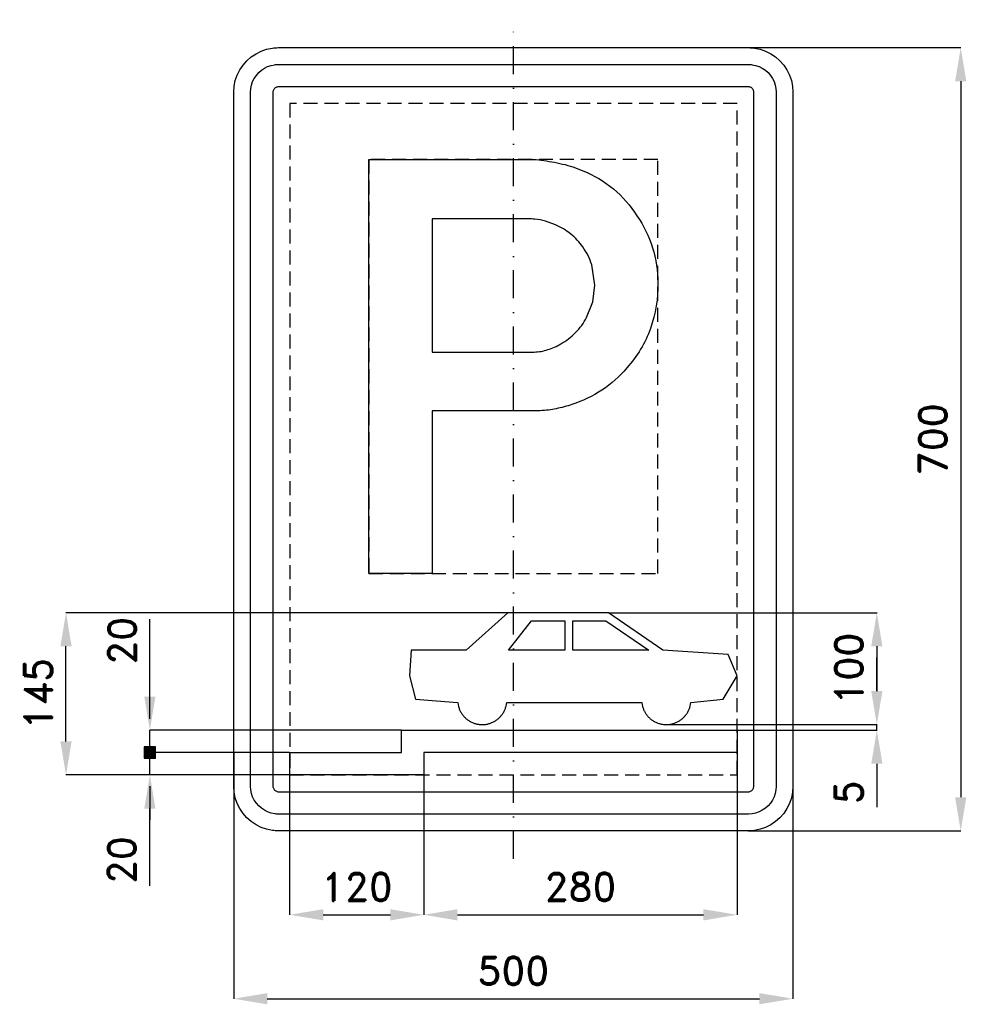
# Model space of a CAD drawing. Header units: millimetres. Extents: x -441 to 405, y -505 to 375.
import ezdxf

# ---------------------------------------------------------------- set-up
doc = ezdxf.new("R2010")
doc.units = ezdxf.units.MM
doc.header["$LTSCALE"] = 5
doc.linetypes.add('ČERCHOVANÁX2', pattern=[2, 1, -0.5, 0, -0.5])
doc.linetypes.add('ČÁRKOVANÁX2', pattern=[1.5, 1, -0.5])
doc.layers.add('Kóty', color=2, linetype='Continuous')
doc.layers.add('Značka', color=7, linetype='Continuous')
doc.styles.get("Standard").update_dxf_attribs({"font": 'romand.shx', "height": 25})
doc.dimstyles.get("Standard").update_dxf_attribs({"dimtxt": 25, "dimasz": 30, "dimexe": 0.18, "dimexo": 0.0625, "dimgap": 12.5, "dimtad": 1, "dimdec": 0, "dimzin": 0, "dimdsep": 46, "dimtxsty": 'Standard', "dimcen": 0.09, "dimadec": 0, "dimazin": 0, "dimtfac": 1, "dimtdec": 0, "dimtofl": 0, "dimtmove": 0, "dimatfit": 3, "dimfxl": 1, "dimtolj": 1, "dimtzin": 0, "dimarcsym": 0})

# ---------------------------------------------------------------- blocks, each defined once
blk = doc.blocks.new('*D0')
at = {"layer": 'Defpoints', "color": 0, "transparency": 16777216}
for p in [(-400, -155), (-4.965, -155), (-199.965, -300)]:
    blk.add_point(p, dxfattribs=at)
at = {"layer": 'Kóty', "color": 0, "lineweight": -2, "transparency": 16777216}
for p, q in [((-5.0275, -155), (-400.18, -155)), ((-400, -270), (-400, -185)), ((-200.0275, -300), (-400.18, -300))]:
    blk.add_line(p, q, dxfattribs=at)
at = {"layer": 'Kóty', "color": 0, "transparency": 16777216}
for points in [[(-405, -185), (-395, -185), (-400, -155)], [(-405, -270), (-395, -270), (-400, -300)]]:
    blk.add_solid(points, dxfattribs=at)
at = {"layer": 'Kóty', "color": 0, "transparency": 16777216, "insert": (-425, -227.5), "char_height": 25, "attachment_point": 5, "rotation": 90}
blk.add_mtext('\\A1;145', dxfattribs=at)
blk = doc.blocks.new('*D1')
at = {"layer": 'Defpoints', "color": 0, "transparency": 16777216}
for p in [(-200.0275, -300), (-79.965, -300), (-79.965, -425)]:
    blk.add_point(p, dxfattribs=at)
at = {"layer": 'Kóty', "color": 0, "lineweight": -2, "transparency": 16777216}
for p, q in [((-200.0275, -300.0625), (-200.0275, -425.18)), ((-79.965, -300.0625), (-79.965, -425.18)), ((-170.0275, -425), (-109.965, -425))]:
    blk.add_line(p, q, dxfattribs=at)
at = {"layer": 'Kóty', "color": 0, "transparency": 16777216}
for points in [[(-170.0275, -420), (-170.0275, -430), (-200.0275, -425)], [(-109.965, -420), (-109.965, -430), (-79.965, -425)]]:
    blk.add_solid(points, dxfattribs=at)
at = {"layer": 'Kóty', "color": 0, "transparency": 16777216, "insert": (-139.99625, -400), "char_height": 25, "attachment_point": 5}
blk.add_mtext('\\A1;120', dxfattribs=at)
blk = doc.blocks.new('*D2')
at = {"layer": 'Defpoints', "color": 0, "transparency": 16777216}
for p in [(200, -280), (-79.965, -300), (200, -425)]:
    blk.add_point(p, dxfattribs=at)
at = {"layer": 'Kóty', "color": 0, "lineweight": -2, "transparency": 16777216}
for p, q in [((200, -280.0625), (200, -425.18)), ((-79.965, -300.0625), (-79.965, -425.18)), ((-49.965, -425), (170, -425))]:
    blk.add_line(p, q, dxfattribs=at)
at = {"layer": 'Kóty', "color": 0, "transparency": 16777216}
for points in [[(-49.965, -420), (-49.965, -430), (-79.965, -425)], [(170, -420), (170, -430), (200, -425)]]:
    blk.add_solid(points, dxfattribs=at)
at = {"layer": 'Kóty', "color": 0, "transparency": 16777216, "insert": (60.0175, -400), "char_height": 25, "attachment_point": 5}
blk.add_mtext('\\A1;280', dxfattribs=at)
blk = doc.blocks.new('*D3')
at = {"layer": 'Defpoints', "color": 0, "transparency": 16777216}
for p in [(85.035, -155), (137.015, -255), (325, -255)]:
    blk.add_point(p, dxfattribs=at)
at = {"layer": 'Kóty', "color": 0, "lineweight": -2, "transparency": 16777216}
for p, q in [((85.0975, -155), (325.18, -155)), ((325, -185), (325, -225)), ((137.0775, -255), (325.18, -255))]:
    blk.add_line(p, q, dxfattribs=at)
at = {"layer": 'Kóty', "color": 0, "transparency": 16777216}
for points in [[(320, -185), (330, -185), (325, -155)], [(320, -225), (330, -225), (325, -255)]]:
    blk.add_solid(points, dxfattribs=at)
at = {"layer": 'Kóty', "color": 0, "transparency": 16777216, "insert": (300, -205), "char_height": 25, "attachment_point": 5, "rotation": 90}
blk.add_mtext('\\A1;100', dxfattribs=at)
blk = doc.blocks.new('*D4')
at = {"layer": 'Defpoints', "color": 0, "transparency": 16777216}
for p in [(210, 350), (210, -350), (400, -350)]:
    blk.add_point(p, dxfattribs=at)
at = {"layer": 'Kóty', "color": 0, "lineweight": -2, "transparency": 16777216}
for p, q in [((210.0625, 350), (400.18, 350)), ((400, 320), (400, -320)), ((210.0625, -350), (400.18, -350))]:
    blk.add_line(p, q, dxfattribs=at)
at = {"layer": 'Kóty', "color": 0, "transparency": 16777216}
for points in [[(395, 320), (405, 320), (400, 350)], [(395, -320), (405, -320), (400, -350)]]:
    blk.add_solid(points, dxfattribs=at)
at = {"layer": 'Kóty', "color": 0, "transparency": 16777216, "insert": (375, 0), "char_height": 25, "attachment_point": 5, "rotation": 90}
blk.add_mtext('\\A1;700', dxfattribs=at)
blk = doc.blocks.new('*D5')
at = {"layer": 'Defpoints', "color": 0, "transparency": 16777216}
for p in [(-250, -280), (250, -274.11), (250, -500)]:
    blk.add_point(p, dxfattribs=at)
at = {"layer": 'Kóty', "color": 0, "lineweight": -2, "transparency": 16777216}
for p, q in [((-250, -280.06), (-250, -500.18)), ((250, -274.17), (250, -500.18)), ((-220, -500), (220, -500))]:
    blk.add_line(p, q, dxfattribs=at)
at = {"layer": 'Kóty', "color": 0, "transparency": 16777216}
for points in [[(-220, -495), (-220, -505), (-250, -500)], [(220, -495), (220, -505), (250, -500)]]:
    blk.add_solid(points, dxfattribs=at)
at = {"layer": 'Kóty', "color": 0, "transparency": 16777216, "insert": (0, -475), "char_height": 25, "attachment_point": 5}
blk.add_mtext('\\A1;500', dxfattribs=at)

msp = doc.modelspace()

# ---------------------------------------------------------------- hatches: boundary and pattern name
at = {"layer": 'Kóty'}
h = msp.add_hatch(color=256, dxfattribs=at)
h.dxf.hatch_style = 1
h.paths.add_polyline_path([(-330, -285), (-320, -285), (-320, -275), (-330, -275)])

# ---------------------------------------------------------------- linework, layer by layer
for p, q in [((-325, -230), (-325, -160.8379)), ((325, -225), (325, -195)), ((-325, -250), (-325, -220)), ((137.0775, -255), (325.18, -255)), ((-100.0275, -260), (-325.18, -260)), ((200, -260), (325.18, -260)), ((-200.0275, -280), (-325.18, -280)), ((-200.0625, -280), (-325.18, -280)), ((325, -290), (325, -328.8031)), ((-200.0275, -300), (-325.18, -300)), ((-325, -310), (-325, -340)), ((-325, -399.1621), (-325, -330))]:
    msp.add_line(p, q, dxfattribs=at)
for points in [[(325, -260), (325, -255)], [(-325, -280), (-325, -260)], [(-330, -275), (-320, -285)], [(-320, -275), (-330, -285)], [(-325, -300), (-325, -275)]]:
    msp.add_lwpolyline(points, dxfattribs=at)
msp.add_lwpolyline([(-330, -285), (-320, -285), (-320, -275), (-330, -275)], close=True, dxfattribs=at)
for points in [[(320, -225), (330, -225), (325, -255)], [(-330, -230), (-320, -230), (-325, -260)], [(320, -290), (330, -290), (325, -260)], [(-330, -330), (-320, -330), (-325, -300)]]:
    msp.add_solid(points, dxfattribs=at)
at = {"layer": 'Značka', "color": 6, "linetype": 'ČERCHOVANÁX2', "ltscale": 5}
msp.add_lwpolyline([(0, -375), (0, 375)], dxfattribs=at)
at = {"layer": 'Značka', "color": 5}
for points in [[(-210, -350), (-210.2, -349.9995), (-210.3, -349.9988, -0.0321716), (-215.5, -349.637), (-220.6, -348.5823), (-225.5, -346.9227), (-230.1, -344.5885), (-234.4, -341.714), (-238.3, -338.2843), (-241.7, -334.4026), (-244.6, -330.0906), (-246.9, -325.4605), (-248.6, -320.5549), (-249.7, -315.4767), (-250, -310.314), (-250, -310.157), (-250, -310), (-250, 310), (-250, 310.157), (-250, 310.314), (-249.6, 315.479), (-248.6, 320.555), (-246.9, 325.464), (-244.6, 330.091), (-241.7, 334.402), (-238.3, 338.284), (-234.4, 341.717), (-230.1, 344.589), (-225.5, 346.906), (-220.6, 348.582), (-215.5, 349.654, -0.0367311), (-210.3, 349.999), (-210.2, 350), (-210, 350), (210, 350), (210.2, 350), (210.3, 349.999, -0.0321716), (215.5, 349.637), (220.6, 348.582), (225.5, 346.923), (230.1, 344.589), (234.4, 341.714), (238.3, 338.284), (241.7, 334.403), (244.6, 330.091), (246.9, 325.46), (248.6, 320.555), (249.7, 315.477), (250, 310.314), (250, 310.157), (250, 310), (250, -310), (250, -310.157), (250, -310.314), (249.6, -315.4791), (248.6, -320.5549), (246.9, -325.4636), (244.6, -330.0906), (241.7, -334.4017), (238.3, -338.2843), (234.4, -341.7172), (230.1, -344.5885), (225.5, -346.9061), (220.6, -348.5823), (215.5, -349.6542, -0.0367341), (210.3, -349.9988), (210.2, -349.9996), (210, -350), (-210, -350)], [(-210, -335), (-210.1, -334.9997), (-210.2, -334.9992, -0.0321601), (-213.4, -334.7731), (-216.6, -334.1139), (-219.7, -333.0767), (-222.6, -331.6178), (-225.3, -329.8212), (-227.7, -327.6777), (-229.8, -325.2516), (-231.6, -322.5566), (-233.1, -319.6628), (-234.1, -316.5968), (-234.8, -313.423), (-235, -310.196), (-235, -310.098), (-235, -310), (-235, 310), (-235, 310.098), (-235, 310.196), (-234.8, 313.424), (-234.1, 316.597), (-233.1, 319.665), (-231.6, 322.557), (-229.8, 325.251), (-227.7, 327.678), (-225.3, 329.823), (-222.6, 331.618), (-219.7, 333.066), (-216.6, 334.114), (-213.4, 334.784, -0.0367287), (-210.2, 334.999), (-210.1, 335), (-210, 335), (210, 335), (210.1, 335), (210.2, 334.999, -0.0321789), (213.4, 334.773), (216.6, 334.114), (219.7, 333.077), (222.6, 331.618), (225.3, 329.821), (227.7, 327.678), (229.8, 325.252), (231.6, 322.557), (233.1, 319.663), (234.1, 316.597), (234.8, 313.423), (235, 310.196), (235, 310.098), (235, 310), (235, -310), (235, -310.098), (235, -310.196), (234.8, -313.424), (234.1, -316.5968), (233.1, -319.6648), (231.6, -322.5566), (229.8, -325.2511), (227.7, -327.6777), (225.3, -329.8233), (222.6, -331.6178), (219.7, -333.0663), (216.6, -334.1139), (213.4, -334.7839), (210.2, -334.9992), (210.1, -334.9997), (210, -335), (-210, -335)], [(-129.2, -119.961), (-129.2, 250.039), (20.5, 250.039), (22.7, 249.754), (24.9, 249.46, -0.0253522), (43.9, 246.011, -0.042933), (62.2, 240.018, -0.0795852), (89.4, 223.722, -0.076468), (110.5, 199.742, -0.0768591), (124.5, 171.213, -0.0757333), (129.2, 139.771, -0.0940344), (122.6, 99.087, -0.0983727), (101.5, 63.844, -0.0732822), (79.2, 43.988, -0.067707), (52.4, 31.122, -0.0342059), (38.4, 27.282, -0.0378679), (24.1, 25.495), (21.7, 25.383), (19.3, 25.302), (-72.5, 25.302), (-72.5, -119.961), (-129.2, -119.961)], [(-72.5, 196.89), (-72.5, 77.873), (15.1, 77.873), (16.8, 77.875), (18.6, 77.911, 0.0671332), (30.9, 80.101, 0.0577061), (42.4, 85.311, 0.0717257), (55.7, 95.396, 0.0745311), (65.5, 108.783), (71.1, 122.785), (72.8, 137.844), (70.1, 155.791, 0.0837356), (62.1, 171.915, 0.0733358), (51.3, 183.454, 0.0660673), (37.8, 191.648), (28.7, 195.041, 0.0492476), (19.2, 196.697), (17.7, 196.805), (16.3, 196.89), (-72.5, 196.89)], [(-49.709, -235.357), (-49.408, -237.175), (-49.017, -238.973, 0.0377266), (-48.075, -241.689, 0.0345703), (-46.749, -244.25, 0.0336933), (-45.124, -246.628, 0.0344221), (-43.194, -248.76, 0.0346059), (-41.012, -250.637, 0.0344149), (-38.592, -252.197, 0.034385), (-35.997, -253.444, 0.0344094), (-33.257, -254.325, 0.0344216), (-30.428, -254.859, 0.0344166), (-27.553, -255, 0.0344161), (-24.683, -254.784, 0.0344323), (-21.869, -254.176, 0.0344119), (-19.153, -253.224, 0.0343382), (-16.592, -251.909, 0.0344159), (-14.213, -250.286, 0.0347441), (-12.082, -248.353, 0.0343872), (-10.21, -246.17, 0.0329975), (-8.645, -243.751, 0.0345511), (-7.381, -241.157, 0.0397473), (-6.517, -238.416), (-6.205, -236.894), (-5.964, -235.357), (-5.962, -235.357), (114.603, -235.357), (114.859, -235.357), (115.159, -237.175), (115.551, -238.973, 0.0377068), (116.492, -241.689, 0.0345511), (117.818, -244.25, 0.0336933), (119.444, -246.628, 0.0344536), (121.374, -248.76, 0.0346059), (123.556, -250.637, 0.0344149), (125.976, -252.197, 0.034385), (128.57, -253.444, 0.0344094), (131.311, -254.325, 0.0344216), (134.139, -254.859, 0.0344166), (137.015, -255, 0.0344161), (139.885, -254.784, 0.0344233), (142.695, -254.176, 0.0344119), (145.415, -253.224, 0.0343382), (147.975, -251.909, 0.0344159), (150.355, -250.286, 0.0347589), (152.485, -248.353, 0.0344194), (154.355, -246.17, 0.0330149), (155.925, -243.751, 0.0345511), (157.185, -241.157, 0.0397473), (158.055, -238.416), (158.365, -236.894), (158.605, -235.357), (158.605, -235.357), (187.535, -232.143), (200.035, -211.428), (192.175, -192.5), (133.606, -188.571), (85.035, -155), (-4.965, -155), (-42.108, -188.571), (-91.393, -188.571), (-92.822, -211.428), (-87.465, -232.143), (-49.965, -235.357), (-49.709, -235.357)]]:
    msp.add_lwpolyline(points, format="xyb", dxfattribs=at)
for points in [[(-210, -315), (210, -315), (210, -315), (210, -315), (210.7, -314.955), (211.3, -314.823), (211.9, -314.615), (212.5, -314.324), (213.1, -313.964), (213.5, -313.536), (214, -313.05), (214.3, -312.511), (214.6, -311.933), (214.8, -311.319), (215, -310.685), (215, -310.039), (215, -310.02), (215, -310), (215, 310), (215, 310.02), (215, 310.039), (215, 310.685), (214.8, 311.319), (214.6, 311.933), (214.3, 312.511), (214, 313.05), (213.5, 313.536), (213.1, 313.965), (212.5, 314.324), (211.9, 314.613), (211.3, 314.823), (210.7, 314.957), (210, 315), (210, 315), (210, 315), (-210, 315), (-210, 315), (-210, 315), (-210.7, 314.955), (-211.3, 314.823), (-211.9, 314.615), (-212.5, 314.324), (-213.1, 313.964), (-213.5, 313.536), (-214, 313.05), (-214.3, 312.511), (-214.6, 311.933), (-214.8, 311.319), (-215, 310.685), (-215, 310.039), (-215, 310.02), (-215, 310), (-215, -310), (-215, -310.02), (-215, -310.039), (-215, -310.685), (-214.8, -311.319), (-214.6, -311.933), (-214.3, -312.511), (-214, -313.05), (-213.5, -313.536), (-213.1, -313.965), (-212.5, -314.324), (-211.9, -314.613), (-211.3, -314.823), (-210.7, -314.957), (-210, -315), (-210, -315), (-210, -315)], [(45.928, -162.143), (45.928, -188.571), (-4.251, -188.571), (16.107, -162.143), (45.928, -162.143)], [(82.807, -162.143), (121.044, -188.571), (53.071, -188.571), (53.071, -162.143), (82.807, -162.143)], [(-99.965, -280), (-99.965, -270), (-99.965, -260), (200.035, -260), (200.035, -280), (-79.965, -280), (-79.965, -290), (-79.965, -300), (-199.965, -300), (-199.965, -280), (-99.965, -280)]]:
    msp.add_lwpolyline(points, dxfattribs=at)
at = {"layer": 'Značka', "color": 6, "linetype": 'ČÁRKOVANÁX2', "ltscale": 2.5}
for points in [[(-200, -300), (200, -300), (200, 300), (-200, 300)], [(-129.2, -119.961), (129.183, -119.961), (129.183, 250.039), (-129.2, 250.039)]]:
    msp.add_lwpolyline(points, close=True, dxfattribs=at)

# ---------------------------------------------------------------- texts
at = {"layer": 'Kóty', "char_height": 25, "attachment_point": 5, "rotation": 90}
for s, insert in [('\\A1;20', (-349.7854, -180.1345)), ('\\A1;5', (300, -315.4798)), ('\\A1;20', (-350, -376.1447))]:
    msp.add_mtext(s, dxfattribs=dict(at, insert=insert))

# ---------------------------------------------------------------- dimensions: what is measured, and where the dimension line sits
at = {"layer": 'Kóty'}
for base, p1, p2, picture, middle in [((400, -350), (210, 350), (210, -350), '*D4', (375, 0)), ((-400, -155), (-199.965, -300), (-4.965, -155), '*D0', (-425, -227.5)), ((325, -255), (85.035, -155), (137.015, -255), '*D3', (300, -205))]:
    dim = msp.add_linear_dim(base=base, p1=p1, p2=p2, angle=90, dimstyle='Standard', dxfattribs=at)
    dim.commit()
    dim.dimension.update_dxf_attribs({"geometry": picture, "text_midpoint": middle})
for base, p1, p2, picture, middle in [((250, -500), (-250, -280), (250, -274.1122), '*D5', (0, -475)), ((200, -425), (-79.965, -300), (200, -280), '*D2', (60.0175, -400)), ((-79.965, -425), (-200.0275, -300), (-79.965, -300), '*D1', (-139.9963, -400))]:
    dim = msp.add_linear_dim(base=base, p1=p1, p2=p2, dimstyle='Standard', dxfattribs=at)
    dim.commit()
    dim.dimension.update_dxf_attribs({"geometry": picture, "text_midpoint": middle})

doc.saveas('drawing.dxf')
